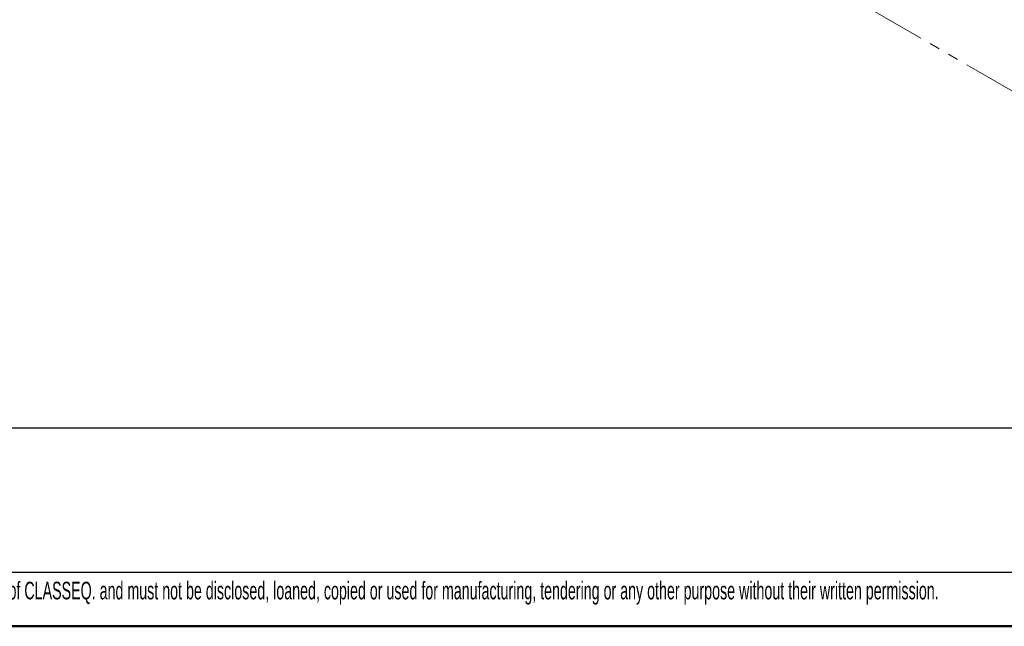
# Model space of a CAD drawing. Header units: millimetres. Extents: x 0 to 420, y 0 to 297.
# Tile 6 of 75: x 94 to 213, y 0 to 73. Entities that reach past the tile are written whole.
import ezdxf

# ---------------------------------------------------------------- set-up
doc = ezdxf.new("R2010")
doc.units = ezdxf.units.MM
doc.linetypes.add('PHANTOM', pattern=[12.7, 6.35, -1.27, 1.27, -1.27, 1.27, -1.27])
doc.layers.add('BOARDER', color=7, linetype='Continuous', lineweight=25)
doc.styles.add('SLDTEXTSTYLE0', font='TXT', dxfattribs={"width": 0.605})

msp = doc.modelspace()

# ---------------------------------------------------------------- linework, layer by layer
at = {"color": 7, "linetype": 'PHANTOM', "lineweight": 18}
msp.add_line((224.69, 57.91), (164.88, 92.44), dxfattribs=at)
at = {"layer": 'BOARDER'}
for p, q in [((6.5, 23.84), (231.16, 23.84)), ((6.5, 6.5), (413.5, 6.5))]:
    msp.add_line(p, q, dxfattribs=at)
at = {"layer": 'BOARDER', "linetype": 'Continuous', "lineweight": 50}
msp.add_line((0, 0), (420, 0), dxfattribs=at)

# ---------------------------------------------------------------- texts
at = {"layer": 'BOARDER', "insert": (7.5, 5.35), "char_height": 2.11667, "attachment_point": 1, "style": 'SLDTEXTSTYLE0'}
msp.add_mtext('This drawing and any information or descriptive matter set out hereon are the confidential and copyright property of CLASSEQ. and must not be disclosed, loaned, copied or used for manufacturing, tendering or any other purpose without their written permission.', dxfattribs=at)

doc.saveas('drawing.dxf')
